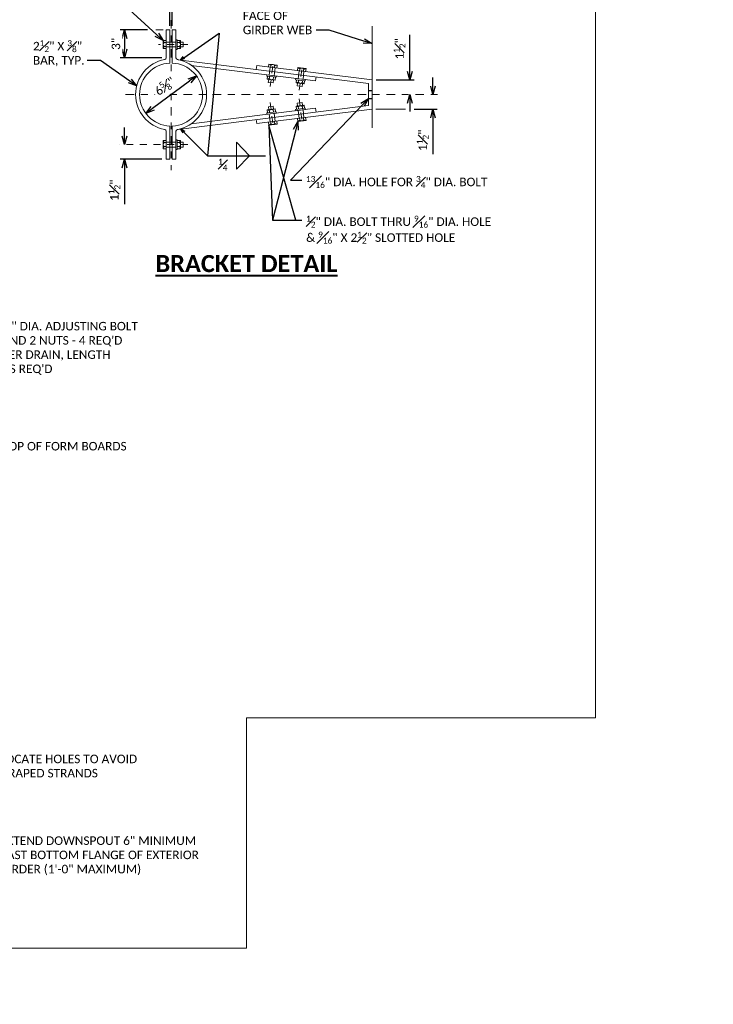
# Model space of a CAD drawing. Extents: x -14.1 to 19.1, y -35.4 to -13.6.
# Tile 6 of 7: x 8.9 to 19.1, y -35.4 to -21. Entities that reach past the tile are written whole.
import ezdxf
from ezdxf import colors
from ezdxf.entities.mleader import LeaderData, LeaderLine
from ezdxf.math import Vec2, Vec3

# ---------------------------------------------------------------- set-up
doc = ezdxf.new("R2010")
doc.units = 0
doc.header["$MEASUREMENT"] = 0
doc.linetypes.add('Wisdot2', pattern=[0.125, 0.0625, -0.0625])
doc.linetypes.add('Wisdot4', pattern=[0.28125, 0.125, -0.0625, 0.03125, -0.0625])
for name, color, linetype, lineweight in [('B_ANNO_DIM', 7, 'Continuous', 18), ('B_ANNO_TEXT', 7, 'Continuous', 18), ('B_ANNO_TEXT_TITLE', 7, 'Continuous', 40), ('B_CNTR', 1, 'Wisdot4', 18), ('B_DETAIL_HIDDEN', 7, 'Wisdot2', 25), ('B_STEEL', 92, 'Continuous', 18), ('B_STEEL_BOLT', 3, 'Continuous', 18), ('B_STEEL_GIRD', 92, 'Continuous', 18)]:
    doc.layers.add(name, color=color, linetype=linetype, lineweight=lineweight)
doc.layers.add('B_ANNO_NOPLOT', color=47, linetype='Continuous', lineweight=18, plot=False)
doc.styles.add('Annotative', font='calibri.ttf', dxfattribs={"height": 0.0625})
doc.styles.get("Standard").update_dxf_attribs({"font": 'calibri.ttf'})
doc.styles.add('Title', font='calibrib.ttf', dxfattribs={"height": 0.125})
doc.dimstyles.new('Annotative', dxfattribs={"dimscale": 0, "dimtxt": 0.0625, "dimasz": 0.0625, "dimexe": 0.03125, "dimexo": 0.03125, "dimgap": 0.03125, "dimtad": 1, "dimdec": 3, "dimzin": 3, "dimdsep": 46, "dimlunit": 4, "dimtxsty": 'Standard', "dimblk": 'OPEN30', "dimcen": 0.03125, "dimaunit": 1, "dimadec": 0, "dimazin": 3, "dimtfac": 0.75, "dimtdec": 3, "dimtofl": 0, "dimtmove": 0, "dimatfit": 3, "dimldrblk": 'OPEN30', "dimfxl": 1, "dimtfill": 1, "dimfrac": 1, "dimtolj": 1, "dimtzin": 0, "dimarcsym": 0})

# ---------------------------------------------------------------- blocks, each defined once
blk = doc.blocks.new('_Open30')
at = {"color": 0, "linetype": 'ByBlock', "lineweight": -2}
for p, q in [((-1, 0.27), (0, 0)), ((0, 0), (-1, -0.27)), ((0, 0), (-1, 0))]:
    blk.add_line(p, q, dxfattribs=at)
blk = doc.blocks.new('*D11')
at = {"layer": 'B_ANNO_DIM', "color": 0, "lineweight": -2, "transparency": 16777216}
blk.add_line((10.882, -22.303), (11.423, -21.902), dxfattribs=at)
at = {"layer": 'Defpoints', "color": 0, "transparency": 16777216}
for p in [(11.523, -21.827), (11.523, -21.827), (10.782, -22.378)]:
    blk.add_point(p, dxfattribs=at)
at = {"layer": 'B_ANNO_DIM', "color": 0, "lineweight": -2, "transparency": 16777216, "xscale": 0.1250000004, "yscale": 0.1250000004, "zscale": 0.1250000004}
for p, rotation in [((11.523, -21.827), 36.58491511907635), ((10.782, -22.378), 216.5849151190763)]:
    blk.add_blockref('_Open30', p, dxfattribs=dict(at, rotation=rotation))
at = {"layer": 'B_ANNO_DIM', "color": 0, "transparency": 16777216, "insert": (11.062, -21.98), "char_height": 0.125, "attachment_point": 5, "rotation": 36.5849, "bg_fill": 3, "box_fill_scale": 1.25, "bg_fill_color": 256, "bg_fill_true_color": 13158600, "bg_fill_transparency": 0}
blk.add_mtext('\\A1;6{\\H0.7x;\\S5#8;}"', dxfattribs=at)
blk = doc.blocks.new('*D84')
at = {"layer": 'B_ANNO_DIM', "color": 0, "lineweight": -2, "transparency": 16777216}
for p, q in [((29.115, 12.632), (29.115, 12.757)), ((28.838, 12.293), (29.178, 12.293)), ((29.115, 12.168), (29.115, 11.632))]:
    blk.add_line(p, q, dxfattribs=at)
at = {"layer": 'Defpoints', "color": 0, "transparency": 16777216}
for p in [(29.115, 12.507), (28.775, 12.293), (29.115, 12.293)]:
    blk.add_point(p, dxfattribs=at)
at = {"layer": 'B_ANNO_DIM', "color": 0, "lineweight": -2, "transparency": 16777216, "xscale": 0.1250000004, "yscale": 0.1250000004, "zscale": 0.1250000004}
for p, rotation in [((29.115, 12.507), 270), ((29.115, 12.293), 90)]:
    blk.add_blockref('_Open30', p, dxfattribs=dict(at, rotation=rotation))
at = {"layer": 'B_ANNO_DIM', "color": 0, "transparency": 16777216, "insert": (28.965, 11.837), "char_height": 0.125, "attachment_point": 5, "rotation": 90, "bg_fill": 3, "box_fill_scale": 1.25, "bg_fill_color": 256, "bg_fill_true_color": 13158600, "bg_fill_transparency": 0}
blk.add_mtext('\\A1;1{\\H0.7x;\\S1#2;\\H1.42857x;"}', dxfattribs=at)
blk = doc.blocks.new('*D83')
at = {"layer": 'B_ANNO_DIM', "color": 0, "lineweight": -2, "transparency": 16777216}
for p, q in [((28.775, 12.846), (28.775, 13.382)), ((28.283, 12.721), (28.838, 12.721)), ((28.775, 12.382), (28.775, 12.257))]:
    blk.add_line(p, q, dxfattribs=at)
at = {"layer": 'Defpoints', "color": 0, "transparency": 16777216}
for p in [(28.221, 12.721), (28.775, 12.721), (28.775, 12.507)]:
    blk.add_point(p, dxfattribs=at)
at = {"layer": 'B_ANNO_DIM', "color": 0, "lineweight": -2, "transparency": 16777216, "xscale": 0.1250000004, "yscale": 0.1250000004, "zscale": 0.1250000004}
for p, rotation in [((28.775, 12.721), 270), ((28.775, 12.507), 90)]:
    blk.add_blockref('_Open30', p, dxfattribs=dict(at, rotation=rotation))
at = {"layer": 'B_ANNO_DIM', "color": 0, "transparency": 16777216, "insert": (28.624, 13.177), "char_height": 0.125, "attachment_point": 5, "rotation": 90, "bg_fill": 3, "box_fill_scale": 1.25, "bg_fill_color": 256, "bg_fill_true_color": 13158600, "bg_fill_transparency": 0}
blk.add_mtext('\\A1;1{\\H0.7x;\\S1#2;\\H1.42857x;"}', dxfattribs=at)
blk = doc.blocks.new('*D10')
at = {"layer": 'B_ANNO_DIM', "color": 0, "lineweight": -2, "transparency": 16777216}
for p, q in [((10.805, -21.155), (10.408, -21.155)), ((10.471, -21.28), (10.471, -21.439)), ((11.019, -21.564), (10.408, -21.564))]:
    blk.add_line(p, q, dxfattribs=at)
at = {"layer": 'Defpoints', "color": 0, "transparency": 16777216}
for p in [(10.868, -21.155), (10.471, -21.564), (11.081, -21.564)]:
    blk.add_point(p, dxfattribs=at)
at = {"layer": 'B_ANNO_DIM', "color": 0, "lineweight": -2, "transparency": 16777216, "xscale": 0.1250000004, "yscale": 0.1250000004, "zscale": 0.1250000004}
for p, rotation in [((10.471, -21.155), 90), ((10.471, -21.564), 270)]:
    blk.add_blockref('_Open30', p, dxfattribs=dict(at, rotation=rotation))
at = {"layer": 'B_ANNO_DIM', "color": 0, "transparency": 16777216, "insert": (10.344, -21.36), "char_height": 0.125, "attachment_point": 5, "rotation": 90, "bg_fill": 3, "box_fill_scale": 1.25, "bg_fill_color": 256, "bg_fill_true_color": 13158600, "bg_fill_transparency": 0}
blk.add_mtext('\\A1;3"', dxfattribs=at)
blk = doc.blocks.new('*D85')
at = {"layer": 'B_ANNO_DIM', "color": 0, "lineweight": -2, "transparency": 16777216}
for p, q in [((24.593, 11.899), (24.593, 12.024)), ((25.141, 11.56), (24.53, 11.56)), ((24.593, 11.435), (24.593, 10.899))]:
    blk.add_line(p, q, dxfattribs=at)
at = {"layer": 'Defpoints', "color": 0, "transparency": 16777216}
for p in [(24.593, 11.774), (24.593, 11.56), (25.203, 11.56)]:
    blk.add_point(p, dxfattribs=at)
at = {"layer": 'B_ANNO_DIM', "color": 0, "lineweight": -2, "transparency": 16777216, "xscale": 0.1250000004, "yscale": 0.1250000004, "zscale": 0.1250000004}
for p, rotation in [((24.593, 11.774), 270), ((24.593, 11.56), 90)]:
    blk.add_blockref('_Open30', p, dxfattribs=dict(at, rotation=rotation))
at = {"layer": 'B_ANNO_DIM', "color": 0, "transparency": 16777216, "insert": (24.442, 11.105), "char_height": 0.125, "attachment_point": 5, "rotation": 90, "bg_fill": 3, "box_fill_scale": 1.25, "bg_fill_color": 256, "bg_fill_true_color": 13158600, "bg_fill_transparency": 0}
blk.add_mtext('\\A1;1{\\H0.7x;\\S1#2;\\H1.42857x;"}', dxfattribs=at)
blk = doc.blocks.new('*D9')
at = {"layer": 'B_ANNO_DIM', "color": 0, "lineweight": -2, "transparency": 16777216}
for p, q in [((11.135, -21.093), (11.135, -20.487)), ((11.17, -21.093), (11.17, -20.487)), ((11.01, -20.549), (10.548, -20.549)), ((11.295, -20.549), (11.42, -20.549))]:
    blk.add_line(p, q, dxfattribs=at)
at = {"layer": 'Defpoints', "color": 0, "transparency": 16777216}
for p in [(11.135, -20.549), (11.135, -21.155), (11.17, -21.155)]:
    blk.add_point(p, dxfattribs=at)
at = {"layer": 'B_ANNO_DIM', "color": 0, "lineweight": -2, "transparency": 16777216, "xscale": 0.1250000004, "yscale": 0.1250000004, "zscale": 0.1250000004}
blk.add_blockref('_Open30', (11.135, -20.549), dxfattribs=at)
at = {"layer": 'B_ANNO_DIM', "color": 0, "lineweight": -2, "transparency": 16777216, "xscale": 0.1250000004, "yscale": 0.1250000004, "zscale": 0.1250000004, "rotation": 180}
blk.add_blockref('_Open30', (11.17, -20.549), dxfattribs=at)
at = {"layer": 'B_ANNO_DIM', "color": 0, "transparency": 16777216, "insert": (10.717, -20.399), "char_height": 0.125, "attachment_point": 5, "bg_fill": 3, "box_fill_scale": 1.25, "bg_fill_color": 256, "bg_fill_true_color": 13158600, "bg_fill_transparency": 0}
blk.add_mtext('\\A1;{\\H0.7x;\\S1#4;}"', dxfattribs=at)
blk = doc.blocks.new('_None')
blk = doc.blocks.new('INS_DRAINGC-OUT_BASE')
at = {"layer": 'B_ANNO_DIM'}
for p, q in [((26.2339, 11.8078), (26.4262, 11.6114)), ((26.2339, 11.4137), (26.2339, 11.8078)), ((26.4262, 11.6114), (26.2339, 11.4137))]:
    blk.add_line(p, q, dxfattribs=at)
at = {"layer": 'B_ANNO_NOPLOT', "flags": 128}
blk.add_lwpolyline([(0, 0), (0, 21), (26.994, 21), (26.994, 19.9046), (31.5, 19.9046), (31.5, 3.375), (26.3809, 3.375), (26.3809, 0)], close=True, dxfattribs=at)
at = {"layer": 'B_CNTR'}
for p, q in [((25.2744, 13.5989), (25.2744, 11.401)), ((24.608, 12.507), (29.1949, 12.507))]:
    blk.add_line(p, q, dxfattribs=at)
at = {"layer": 'B_CNTR', "ltscale": 0.5}
for p, q in [((25.5183, 13.2398), (25.0916, 13.2398)), ((26.7288, 12.6243), (26.7708, 12.9642)), ((27.1536, 12.5714), (27.1955, 12.9112)), ((27.1536, 12.4426), (27.1955, 12.1028)), ((26.7288, 12.3897), (26.7708, 12.0498)), ((25.5183, 11.7742), (24.5166, 11.7742))]:
    blk.add_line(p, q, dxfattribs=at)
at = {"layer": 'B_DETAIL_HIDDEN', "ltscale": 0.1}
for p, q in [((28.1672, 12.565), (28.2207, 12.565)), ((28.1672, 12.4491), (28.2207, 12.4491))]:
    blk.add_line(p, q, dxfattribs=at)
at = {"layer": 'B_STEEL'}
for p, q in [((28.1672, 12.6693), (25.3771, 13.0172)), ((28.1672, 12.6693), (28.1672, 12.3447)), ((28.1672, 12.3447), (25.3764, 11.9967))]:
    blk.add_line(p, q, dxfattribs=at)
at = {"layer": 'B_STEEL', "flags": 128}
for points in [[(25.1811, 13.019, 0.8343003), (25.1811, 11.9951, -0.3623726), (25.2031, 11.9687), (25.2031, 11.5602), (25.2566, 11.5602), (25.2566, 12.0458, -0.9621782), (25.2566, 12.9682), (25.2566, 13.4539), (25.2031, 13.4539), (25.2031, 13.0453, -0.3623726), (25.1811, 13.019)], [(25.3677, 13.019, -0.8343003), (25.3677, 11.9951, 0.3623726), (25.3458, 11.9687), (25.3458, 11.5602), (25.2922, 11.5602), (25.2922, 12.0458, 0.9621782), (25.2922, 12.9682), (25.2922, 13.4539), (25.3458, 13.4539), (25.3458, 13.0453, 0.3623726), (25.3677, 13.019)]]:
    blk.add_lwpolyline(points, format="xyb", dxfattribs=at)
for points in [[(27.3997, 12.7649), (27.3926, 12.7074), (25.5712, 12.9345)], [(28.2207, 12.7211), (26.53, 12.9319), (26.5229, 12.8743)], [(27.3997, 12.2491), (27.3926, 12.3066), (25.5711, 12.0795)], [(28.2207, 12.2929), (26.53, 12.0821), (26.5229, 12.1397)]]:
    blk.add_lwpolyline(points, dxfattribs=at)
at = {"layer": 'B_STEEL_BOLT'}
for p, q in [((25.1583, 13.3001), (25.1583, 13.1805)), ((25.2031, 13.3001), (25.1583, 13.3001)), ((25.2566, 13.2755), (25.2031, 13.2755)), ((25.2566, 13.2755), (25.2922, 13.2755)), ((25.3458, 13.2755), (25.2922, 13.2755)), ((25.3653, 13.3001), (25.4101, 13.3001)), ((25.4101, 13.3001), (25.4101, 13.1805)), ((25.4107, 13.2755), (25.4531, 13.2755)), ((25.4531, 13.2755), (25.4531, 13.2042)), ((25.2031, 13.2692), (25.1583, 13.2692)), ((25.1583, 13.2113), (25.2031, 13.2113)), ((25.1583, 13.1805), (25.2031, 13.1805)), ((25.2566, 13.2042), (25.2031, 13.2042)), ((25.2566, 13.2042), (25.2922, 13.2042)), ((25.3458, 13.2042), (25.2922, 13.2042)), ((25.3653, 13.2692), (25.4101, 13.2692)), ((25.4101, 13.2113), (25.3653, 13.2113)), ((25.4101, 13.1805), (25.3653, 13.1805)), ((25.4531, 13.2042), (25.4107, 13.2042)), ((26.7098, 12.9545), (26.7043, 12.91)), ((26.8285, 12.9398), (26.7098, 12.9545)), ((26.7136, 12.7921), (26.7278, 12.9071)), ((26.7404, 12.9507), (26.7349, 12.9063)), ((26.7844, 12.7832), (26.7986, 12.8984)), ((26.7924, 12.8991), (26.7979, 12.9436)), ((26.823, 12.8954), (26.8285, 12.9398)), ((27.1345, 12.9015), (27.129, 12.8571)), ((27.2532, 12.8869), (27.1345, 12.9015)), ((27.1383, 12.7391), (27.1525, 12.8542)), ((27.1651, 12.8978), (27.1596, 12.8533)), ((27.2091, 12.7303), (27.2234, 12.8454)), ((27.2171, 12.8462), (27.2226, 12.8907)), ((27.2477, 12.8424), (27.2532, 12.8869)), ((26.6822, 12.731), (26.6877, 12.7754)), ((26.8009, 12.7163), (26.6822, 12.731)), ((26.7004, 12.6854), (26.7056, 12.7275)), ((26.7128, 12.7272), (26.7183, 12.7717)), ((26.7758, 12.7646), (26.7703, 12.7201)), ((26.7765, 12.7187), (26.7713, 12.6767)), ((26.8064, 12.7608), (26.8009, 12.7163)), ((27.107, 12.678), (27.1124, 12.7225)), ((27.1375, 12.6742), (27.143, 12.7187)), ((27.2005, 12.7116), (27.195, 12.6671)), ((27.2311, 12.7078), (27.2256, 12.6633)), ((26.7713, 12.6767), (26.7004, 12.6854)), ((27.2256, 12.6633), (27.107, 12.678)), ((27.1252, 12.6325), (27.1304, 12.6745)), ((27.196, 12.6237), (27.1252, 12.6325)), ((27.2012, 12.6658), (27.196, 12.6237)), ((26.8009, 12.2977), (26.6822, 12.283)), ((26.6822, 12.283), (26.6877, 12.2386)), ((26.7713, 12.3373), (26.7005, 12.3286)), ((26.7005, 12.3286), (26.7056, 12.2865)), ((26.7128, 12.2868), (26.7183, 12.2424)), ((26.7758, 12.2495), (26.7703, 12.2939)), ((26.7765, 12.2953), (26.7713, 12.3373)), ((26.8064, 12.2532), (26.8009, 12.2977)), ((27.2256, 12.3507), (27.107, 12.336)), ((27.107, 12.336), (27.1124, 12.2915)), ((27.196, 12.3903), (27.1252, 12.3815)), ((27.1252, 12.3815), (27.1304, 12.3395)), ((27.1375, 12.3398), (27.143, 12.2953)), ((27.1383, 12.2749), (27.1526, 12.1599)), ((27.2005, 12.3024), (27.195, 12.3469)), ((27.2012, 12.3482), (27.196, 12.3903)), ((27.2091, 12.2837), (27.2234, 12.1686)), ((27.2311, 12.3062), (27.2256, 12.3507)), ((26.7136, 12.222), (26.7278, 12.1069)), ((26.7844, 12.2308), (26.7986, 12.1156)), ((27.1345, 12.1125), (27.129, 12.1569)), ((27.2532, 12.1271), (27.1345, 12.1125)), ((27.1651, 12.1163), (27.1596, 12.1607)), ((27.2171, 12.1678), (27.2226, 12.1234)), ((27.2477, 12.1716), (27.2532, 12.1271)), ((26.7098, 12.0595), (26.7043, 12.104)), ((26.8285, 12.0742), (26.7098, 12.0595)), ((26.7404, 12.0633), (26.7349, 12.1078)), ((26.7924, 12.1149), (26.7979, 12.0704)), ((26.823, 12.1186), (26.8285, 12.0742)), ((25.1583, 11.714), (25.1583, 11.8336)), ((25.1583, 11.8336), (25.2031, 11.8336)), ((25.4101, 11.8336), (25.3653, 11.8336)), ((25.4101, 11.714), (25.4101, 11.8336)), ((25.1583, 11.8028), (25.2031, 11.8028)), ((25.2031, 11.7448), (25.1583, 11.7448)), ((25.2031, 11.714), (25.1583, 11.714)), ((25.2566, 11.8099), (25.2031, 11.8099)), ((25.2566, 11.7385), (25.2031, 11.7385)), ((25.2566, 11.8099), (25.2922, 11.8099)), ((25.2566, 11.7385), (25.2922, 11.7385)), ((25.3458, 11.8099), (25.2922, 11.8099)), ((25.3458, 11.7385), (25.2922, 11.7385)), ((25.4101, 11.8028), (25.3653, 11.8028)), ((25.3653, 11.7448), (25.4101, 11.7448)), ((25.3653, 11.714), (25.4101, 11.714)), ((25.4531, 11.8099), (25.4107, 11.8099)), ((25.4107, 11.7385), (25.4531, 11.7385)), ((25.4531, 11.7385), (25.4531, 11.8099))]:
    blk.add_line(p, q, dxfattribs=at)
at = {"layer": 'B_STEEL_BOLT', "flags": 128}
for points in [[(25.3653, 13.1688), (25.3653, 13.3108), (25.3458, 13.3108), (25.3458, 13.1688), (25.3653, 13.1688)], [(26.6761, 12.7769), (26.817, 12.7595), (26.8194, 12.7789), (26.6785, 12.7963), (26.6761, 12.7769)], [(27.1008, 12.7239), (27.2417, 12.7065), (27.2441, 12.7259), (27.1032, 12.7433), (27.1008, 12.7239)], [(27.1008, 12.2901), (27.2417, 12.3075), (27.2441, 12.2881), (27.1032, 12.2707), (27.1008, 12.2901)], [(26.6761, 12.2371), (26.817, 12.2546), (26.8194, 12.2351), (26.6785, 12.2177), (26.6761, 12.2371)], [(25.3653, 11.8453), (25.3653, 11.7033), (25.3458, 11.7033), (25.3458, 11.8453), (25.3653, 11.8453)]]:
    blk.add_lwpolyline(points, dxfattribs=at)
at = {"layer": 'B_STEEL_BOLT'}
for centre, start, end in [((25.194, 13.2403), 126.0804, 233.9196), ((25.3743, 13.2403), 306.0804, 53.9196), ((26.7647, 12.9117), 29.03855, 136.87774), ((27.1895, 12.8588), 29.03855, 136.87774), ((26.7459, 12.7592), 209.03854, 316.87774), ((27.1707, 12.7062), 209.03854, 316.87774), ((26.7459, 12.2548), 43.12226, 150.96146), ((27.1707, 12.3078), 43.12226, 150.96146), ((27.1895, 12.1552), 223.12226, 330.96145), ((26.7648, 12.1023), 223.12226, 330.96145), ((25.194, 11.7738), 126.0804, 233.9196), ((25.3743, 11.7738), 306.0804, 53.9196)]:
    blk.add_arc(centre, 0.0358, start, end, dxfattribs=at)
at = {"layer": 'B_STEEL_BOLT', "extrusion": (0, 0, -1)}
for centre, major_axis, start_param, end_param in [((25.2549, 13.3345), (0, -0.1101), 0.9360337, 1.2523275), ((25.3134, 13.3345), (0, -0.1101), 5.0308578, 5.3471517), ((25.2549, 13.1461), (0, 0.1101), 5.0308578, 5.3471517), ((25.3134, 13.1461), (0, 0.1101), 0.9360337, 1.2523275), ((26.6638, 12.8628), (0.1093, -0.0135), 5.0308578, 5.3471517), ((26.8508, 12.8397), (-0.1093, 0.0135), 0.9360337, 1.2523275), ((27.0885, 12.8099), (0.1093, -0.0135), 5.0308578, 5.3471517), ((27.2755, 12.7868), (-0.1093, 0.0135), 0.9360337, 1.2523275), ((26.6599, 12.8312), (0.1093, -0.0135), 0.9360337, 1.2523275), ((27.0847, 12.7782), (0.1093, -0.0135), 0.9360337, 1.2523275), ((27.2716, 12.7551), (-0.1093, 0.0135), 5.0308578, 5.3471517)]:
    blk.add_ellipse(centre, major_axis=major_axis, ratio=0.924121, start_param=start_param, end_param=end_param, dxfattribs=at)
at = {"layer": 'B_STEEL_BOLT'}
for centre, major_axis, start_param, end_param in [((26.6599, 12.1828), (0.1093, 0.0135), 0.9360337, 1.2523275), ((27.0847, 12.2358), (0.1093, 0.0135), 0.9360337, 1.2523275), ((27.2716, 12.2589), (-0.1093, -0.0135), 5.0308578, 5.3471517), ((27.0885, 12.2041), (0.1093, 0.0135), 5.0308578, 5.3471517), ((27.2755, 12.2272), (-0.1093, -0.0135), 0.9360337, 1.2523275), ((26.6638, 12.1512), (0.1093, 0.0135), 5.0308578, 5.3471517), ((26.8508, 12.1743), (-0.1093, -0.0135), 0.9360337, 1.2523275), ((25.2549, 11.868), (0, -0.1101), 5.0308578, 5.3471517), ((25.3134, 11.868), (0, -0.1101), 0.9360337, 1.2523275), ((25.2549, 11.6796), (0, 0.1101), 0.9360337, 1.2523275), ((25.3134, 11.6796), (0, 0.1101), 5.0308578, 5.3471517)]:
    blk.add_ellipse(centre, major_axis=major_axis, ratio=0.924121, start_param=start_param, end_param=end_param, dxfattribs=at)
at = {"layer": 'B_STEEL_GIRD'}
blk.add_line((28.2207, 13.5108), (28.2207, 12.0202), dxfattribs=at)
at = {"layer": 'B_ANNO_DIM', "style": 'Annotative'}
blk.add_attdef('BAR1', (6.0279, 20.4653), '', height=0.125, dxfattribs=at)
at = {"layer": 'B_ANNO_TEXT', "insert": (25.9635, 11.5683), "char_height": 0.125, "width": 1.143606, "attachment_point": 1, "style": 'Annotative'}
blk.add_mtext('\\A1;{\\H0.7x;\\S1#4;}', dxfattribs=at)
at = {"layer": 'B_ANNO_TEXT_TITLE', "insert": (25.045, 10.1556), "char_height": 0.25, "width": 3.439633, "attachment_point": 1, "style": 'Title'}
blk.add_mtext('{\\LBRACKET DETAIL}', dxfattribs=at)
at = {"layer": 'B_ANNO_DIM'}
for points in [[(25.4117, 13.0129), (25.9811, 13.4089), (25.8087, 11.6114)], [(25.419, 12.002), (25.8087, 11.6114), (26.6589, 11.6114)]]:
    blk.add_leader(points, dimstyle='Annotative', override={"dimscale": 0, "dimgap": 0.03125, "dimtad": 0}, dxfattribs=at)
ml = blk.add_multileader_mtext('Standard', dxfattribs=at)
ml.set_content('\\A1;{\\H0.7x;\\S3#4;}" DIA. ADJUSTING BOLT\\PAND 2 NUTS - 4 REQ\'D\\PPER DRAIN, LENGTH\\PAS REQ\'D', color=256)
ml.set_leader_properties()
ml.set_arrow_properties(name='OPEN30')
ml.build(insert=Vec2(0, 0))
ml.multileader.update_dxf_attribs({"text_right_attachment_type": 3, "dogleg_length": 0.0625, "arrow_head_size": 0.125, "scale": 2})
ctx = ml.context
ctx.base_point, ctx.scale, ctx.char_height, ctx.arrow_head_size, ctx.landing_gap_size, ctx.plane_origin = Vec3(22.7309, 9.129), 2, 0.125, 0.125, 0.0625, Vec3(21.3605, 8.3416)
ctx.right_attachment = 3
notes = []
notes.append((ctx, [(0, (1, 1, 0), (22.6059, 9.129), (1, 0), 0.125, [(0, [(21.3605, 8.3416), (22.5615, 9.129), (22.5797, 9.129)], 0, [])])]))
ctx.mtext.insert, ctx.mtext.flow_direction = Vec3(22.7934, 9.2007), 5
ml = blk.add_multileader_mtext('Standard', dxfattribs=at)
ml.set_content('\\A1;TOP OF FORM BOARDS', color=256)
ml.set_leader_properties()
ml.set_arrow_properties(name='OPEN30')
ml.build(insert=Vec2(0, 0))
ml.multileader.update_dxf_attribs({"text_right_attachment_type": 3, "dogleg_length": 0.0625, "arrow_head_size": 0.125, "scale": 2})
ctx = ml.context
ctx.base_point, ctx.scale, ctx.char_height, ctx.arrow_head_size, ctx.landing_gap_size, ctx.plane_origin = Vec3(22.7309, 7.3535), 2, 0.125, 0.125, 0.0625, Vec3(21.3605, 6.5662)
ctx.right_attachment = 3
notes.append((ctx, [(0, (1, 1, 0), (22.6059, 7.3535), (1, 0), 0.125, [(0, [(20.951, 8.1477), (21.9011, 7.3535), (22.5797, 7.3535)], 0, [])])]))
ctx.mtext.insert, ctx.mtext.flow_direction = Vec3(22.7934, 7.417), 5
ml = blk.add_multileader_mtext('Standard', dxfattribs=at)
ml.set_content('LOCATE HOLES TO AVOID\\PDRAPED STRANDS', color=256)
ml.set_leader_properties()
ml.set_arrow_properties(name='NONE')
ml.build(insert=Vec2(0, 0))
ml.multileader.update_dxf_attribs({"text_right_attachment_type": 3, "dogleg_length": 0.0625, "arrow_head_size": 0.125, "scale": 2})
ctx = ml.context
ctx.base_point, ctx.scale, ctx.char_height, ctx.arrow_head_size, ctx.landing_gap_size, ctx.plane_origin = Vec3(22.7022, 2.7707), 2, 0.125, 0.125, 0.0625, Vec3(21.5496, 2.7707)
ctx.right_attachment = 3
notes.append((ctx, [(0, (1, 1, 0), (22.5772, 2.7707), (1, 0), 0.125, [(0, [(21.5496, 2.7707), (22.5423, 2.7707), (22.5607, 2.7707)], 0, [])])]))
ctx.mtext.insert, ctx.mtext.flow_direction = Vec3(22.7647, 2.8342), 5
ml = blk.add_multileader_mtext('Standard', dxfattribs=at)
ml.set_content('EXTEND DOWNSPOUT 6" MINIMUM\\PPAST BOTTOM FLANGE OF EXTERIOR\\PGIRDER (1\'-0" MAXIMUM)', color=256)
ml.set_leader_properties()
ml.set_arrow_properties(name='NONE')
ml.build(insert=Vec2(0, 0))
ml.multileader.update_dxf_attribs({"text_right_attachment_type": 3, "dogleg_length": 0.0625, "arrow_head_size": 0.125, "scale": 2})
ctx = ml.context
ctx.base_point, ctx.scale, ctx.char_height, ctx.arrow_head_size, ctx.landing_gap_size, ctx.plane_origin = Vec3(22.7022, 1.5577), 2, 0.125, 0.125, 0.0625, Vec3(21.5496, 1.5577)
ctx.right_attachment = 3
notes.append((ctx, [(0, (1, 1, 0), (22.5772, 1.5577), (1, 0), 0.125, [(0, [(21.5496, 1.5577), (22.5423, 1.5577), (22.5607, 1.5577)], 0, [])])]))
ctx.mtext.insert, ctx.mtext.flow_direction = Vec3(22.7647, 1.6368), 5
for ctx, leaders in notes:
    for number, flags, end, landing, length, lines in leaders:
        leader = LeaderData()
        leader.index, (leader.has_last_leader_line, leader.has_dogleg_vector, leader.attachment_direction) = number, flags
        leader.last_leader_point, leader.dogleg_vector, leader.dogleg_length = Vec3(end), Vec3(landing), length
        for number, points, colour, breaks in lines:
            line = LeaderLine()
            line.index, line.vertices, line.color, line.breaks = number, Vec3.list(points), colors.encode_raw_color(colour), breaks
            leader.lines.append(line)
        ctx.leaders.append(leader)
dim = blk.add_linear_dim(base=(24.5928, 13.0453), p1=(24.9894, 13.4539), p2=(25.2031, 13.0453), angle=90, text='3"', dimstyle='Annotative', dxfattribs=at)
dim.commit()
dim.dimension.update_dxf_attribs({"geometry": '*D10', "text_midpoint": (24.4662, 13.2496), "insert": (14.1218, 34.6094)})
dim = blk.add_aligned_dim(p1=(24.9039, 12.2318), p2=(25.6451, 12.782), distance=0, text='6{\\H0.7x;\\S5#8;}"', dimstyle='Annotative', dxfattribs=at)
dim.commit()
dim.dimension.update_dxf_attribs({"geometry": '*D11', "text_midpoint": (25.1836, 12.6293), "insert": (14.1218, 34.6094)})
dim = blk.add_linear_dim(base=(29.1153, 12.2929), p1=(29.1153, 12.507), p2=(28.775, 12.2929), angle=90, text='1{\\H0.7x;\\S1#2;\\H1.42857x;"}', dimstyle='Annotative', override={"dimscale": 0, "dimtix": 0, "dimtofl": 0, "dimtmove": 0, "dimatfit": 3}, dxfattribs=at)
dim.commit()
dim.dimension.update_dxf_attribs({"geometry": '*D84', "text_midpoint": (28.9647, 11.8373)})
dim = blk.add_linear_dim(base=(24.5928, 11.5602), p1=(24.5928, 11.7742), p2=(25.2031, 11.5602), angle=90, text='1{\\H0.7x;\\S1#2;\\H1.42857x;"}', dimstyle='Annotative', dxfattribs=at)
dim.commit()
dim.dimension.update_dxf_attribs({"geometry": '*D85', "text_midpoint": (24.4422, 11.1045)})
dim = blk.add_linear_dim(base=(25.2566, 14.0603), p1=(25.2922, 13.4539), p2=(25.2566, 13.4539), angle=180, text='{\\H0.7x;\\S1#4;}"', dimstyle='Annotative', override={"dimscale": 0, "dimtix": 0, "dimtofl": 0, "dimtmove": 0, "dimatfit": 3}, dxfattribs=at)
dim.commit()
dim.dimension.update_dxf_attribs({"geometry": '*D9', "text_midpoint": (24.8384, 14.2106), "insert": (14.1218, 34.6094)})
dim = blk.add_linear_dim(base=(28.775, 12.7211), p1=(28.775, 12.507), p2=(28.2207, 12.7211), angle=90, text='1{\\H0.7x;\\S1#2;\\H1.42857x;"}', dimstyle='Annotative', override={"dimscale": 0, "dimtix": 0, "dimtofl": 0, "dimtmove": 0, "dimatfit": 3}, dxfattribs=at)
dim.commit()
dim.dimension.update_dxf_attribs({"geometry": '*D83', "text_midpoint": (28.6245, 13.1767)})
ml = blk.add_multileader_mtext('Standard', dxfattribs=at)
ml.set_content('\\A1;2{\\H0.7x;\\S1#2;}" X {\\H0.7x;\\S3#8;}"\\PBAR, TYP.', color=256)
ml.set_leader_properties()
ml.set_arrow_properties(name='OPEN30')
ml.build(insert=Vec2(0, 0))
ml.multileader.update_dxf_attribs({"text_right_attachment_type": 3, "dogleg_length": 0.0625, "arrow_head_size": 0.125, "scale": 2})
ctx = ml.context
ctx.base_point, ctx.scale, ctx.char_height, ctx.arrow_head_size, ctx.landing_gap_size, ctx.plane_origin = Vec3(23.1856, 13.2275), 2, 0.125, 0.125, 0.0625, Vec3(25.1861, 11.6959)
ctx.right_attachment = 3
notes = []
notes.append((ctx, [(0, (1, 1, 0), (24.1695, 13.0065), (-1, 0), 0.125, [(0, [(24.7694, 12.6325), (24.2385, 13.0065), (24.2385, 13.0065)], 0, [])])]))
ctx.mtext.insert, ctx.mtext.flow_direction = Vec3(23.2481, 13.3039), 5
ml = blk.add_multileader_mtext('Standard', dxfattribs=at)
ml.set_content('\\A1;{\\H0.7x;\\S1#2;\\H1.42857x;" DIA. BOLT THRU \\H0.7x;\\S9#16;\\H1.42857x;" DIA. HOLE\\P& \\H0.7x;\\S9#16;\\H1.42857x;" X 2\\H0.7x;\\S1#2;\\H1.42857x;" SLOTTED HOLE}', color=256)
ml.set_leader_properties()
ml.set_arrow_properties(name='OPEN30')
ml.build(insert=Vec2(0, 0))
ml.multileader.update_dxf_attribs({"text_right_attachment_type": 3, "dogleg_length": 0.0625, "arrow_head_size": 0.125, "scale": 2})
ctx = ml.context
ctx.base_point, ctx.scale, ctx.char_height, ctx.arrow_head_size, ctx.landing_gap_size, ctx.plane_origin = Vec3(27.1917, 10.6687), 2, 0.125, 0.125, 0.0625, Vec3(26.363, 9.3901)
ctx.right_attachment = 3
notes.append((ctx, [(0, (1, 1, 0), (26.7631, 10.6687), (1, 0), 0.4286, [(1, [(27.1346, 12.1124), (26.7631, 10.6687), (27.1037, 10.6687), (26.7099, 12.0589)], 0, [])])]))
ctx.mtext.insert, ctx.mtext.width, ctx.mtext.flow_direction = Vec3(27.2542, 10.7321), 2.985868, 5
for ctx, leaders in notes:
    for number, flags, end, landing, length, lines in leaders:
        leader = LeaderData()
        leader.index, (leader.has_last_leader_line, leader.has_dogleg_vector, leader.attachment_direction) = number, flags
        leader.last_leader_point, leader.dogleg_vector, leader.dogleg_length = Vec3(end), Vec3(landing), length
        for number, points, colour, breaks in lines:
            line = LeaderLine()
            line.index, line.vertices, line.color, line.breaks = number, Vec3.list(points), colors.encode_raw_color(colour), breaks
            leader.lines.append(line)
        ctx.leaders.append(leader)
for p, q in [((25.1606, 13.4539), (25.0485, 13.4539)), ((28.278, 12.2929), (28.7117, 12.2929))]:
    blk.add_line(p, q, dxfattribs=at)
ml = blk.add_multileader_mtext('Standard', dxfattribs=at)
ml.set_content('\\A1;{\\H0.7x;\\S1#2;}" DIA. BOLT', color=256)
ml.set_leader_properties()
ml.set_arrow_properties(name='OPEN30')
ml.build(insert=Vec2(0, 0))
ml.multileader.update_dxf_attribs({"text_right_attachment_type": 3, "dogleg_length": 0.0625, "arrow_head_size": 0.125, "scale": 2})
ctx = ml.context
ctx.base_point, ctx.scale, ctx.char_height, ctx.arrow_head_size, ctx.landing_gap_size, ctx.plane_origin = Vec3(23.2269, 13.8583), 2, 0.125, 0.125, 0.0625, Vec3(25.5498, 12.4967)
ctx.right_attachment = 3
notes = []
notes.append((ctx, [(0, (1, 1, 0), (24.5332, 13.8073), (-1, 0), 0.125, [(0, [(25.1583, 13.2998), (24.6022, 13.8073), (24.6022, 13.8073)], 0, [])])]))
ctx.mtext.insert, ctx.mtext.flow_direction = Vec3(23.2894, 13.9217), 5
ml = blk.add_multileader_mtext('Standard', dxfattribs=at)
ml.set_content('FACE OF\\PGIRDER WEB', color=256)
ml.set_leader_properties()
ml.set_arrow_properties(name='OPEN30')
ml.build(insert=Vec2(0, 0))
ml.multileader.update_dxf_attribs({"text_right_attachment_type": 3, "dogleg_length": 0.0625, "arrow_head_size": 0.125, "scale": 2})
ctx = ml.context
ctx.base_point, ctx.scale, ctx.char_height, ctx.arrow_head_size, ctx.landing_gap_size, ctx.plane_origin = Vec3(26.2639, 13.6618), 2, 0.125, 0.125, 0.0625, Vec3(28.5412, 12.1404)
ctx.right_attachment = 3
notes.append((ctx, [(0, (1, 1, 0), (27.5246, 13.451), (-1, 0), 0.125, [(0, [(28.2207, 13.254), (27.5936, 13.451), (27.5936, 13.451)], 0, [])])]))
ctx.mtext.insert, ctx.mtext.flow_direction = Vec3(26.3264, 13.7251), 5
ml = blk.add_multileader_mtext('Standard', dxfattribs=at)
ml.set_content('\\A1;{\\H0.7x;\\S13#16;}" DIA. HOLE FOR {\\H0.7x;\\S3#4;}" DIA. BOLT', color=256)
ml.set_leader_properties()
ml.set_arrow_properties(name='OPEN30')
ml.build(insert=Vec2(0, 0))
ml.multileader.update_dxf_attribs({"text_right_attachment_type": 3, "dogleg_length": 0.0625, "arrow_head_size": 0.125, "scale": 2})
ctx = ml.context
ctx.base_point, ctx.scale, ctx.char_height, ctx.arrow_head_size, ctx.landing_gap_size, ctx.plane_origin = Vec3(27.1902, 11.2509), 2, 0.125, 0.125, 0.0625, Vec3(26.2856, 9.9723)
ctx.right_attachment = 3
notes.append((ctx, [(0, (1, 1, 0), (27.0652, 11.2509), (1, 0), 0.125, [(0, [(28.1672, 12.4491), (27.0263, 11.2509), (27.0263, 11.2509)], 0, [])])]))
ctx.mtext.insert, ctx.mtext.flow_direction = Vec3(27.2527, 11.3143), 5
for ctx, leaders in notes:
    for number, flags, end, landing, length, lines in leaders:
        leader = LeaderData()
        leader.index, (leader.has_last_leader_line, leader.has_dogleg_vector, leader.attachment_direction) = number, flags
        leader.last_leader_point, leader.dogleg_vector, leader.dogleg_length = Vec3(end), Vec3(landing), length
        for number, points, colour, breaks in lines:
            line = LeaderLine()
            line.index, line.vertices, line.color, line.breaks = number, Vec3.list(points), colors.encode_raw_color(colour), breaks
            leader.lines.append(line)
        ctx.leaders.append(leader)

msp = doc.modelspace()

# ---------------------------------------------------------------- block references
msp.add_blockref('INS_DRAINGC-OUT_BASE', (-14.122, -34.609))

doc.saveas('drawing.dxf')
